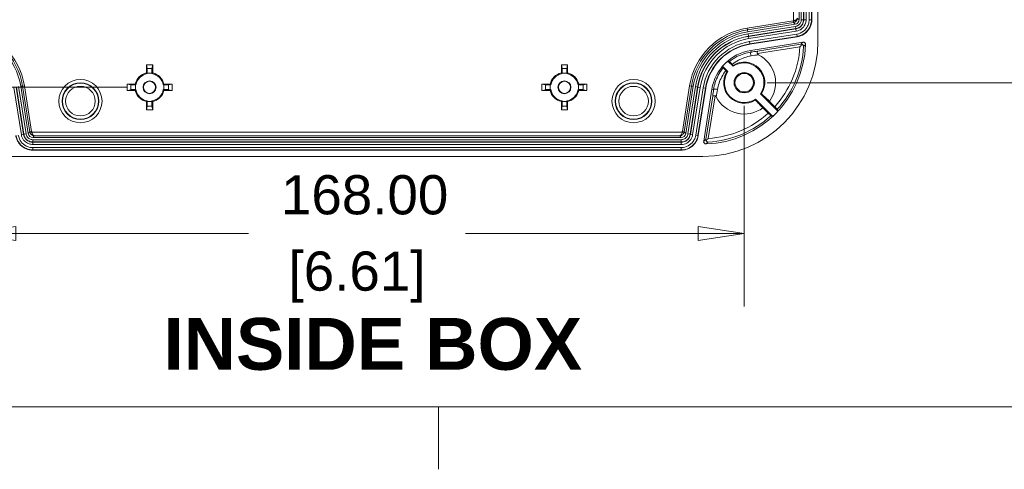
# Model space of a CAD drawing. Header units: millimetres. Extents: x 18 to 1379, y 18 to 1061.
# Tile 22 of 32: x 608 to 821, y 18 to 116. Entities that reach past the tile are written whole.
import ezdxf

# ---------------------------------------------------------------- set-up
doc = ezdxf.new("R2010")
doc.units = ezdxf.units.MM
doc.header["$LTSCALE"] = 5
for name, color, linetype, lineweight in [('Dimension (ANSI)', 7, 'Continuous', 9), ('Sketch Geometry (ANSI)', 7, 'Continuous', 9), ('Symbol (ANSI)', 7, 'Continuous', 9), ('Visible (ANSI)', 7, 'Continuous', 9), ('Visible Narrow (ANSI)', 7, 'Continuous', 9)]:
    doc.layers.add(name, color=color, linetype=linetype, lineweight=lineweight)
doc.styles.add('Label Text (ANSI)', font='arialbd.ttf')
doc.styles.add('Note Text (ANSI)', font='arial.ttf')
doc.dimstyles.new('Default - mm_inch (ANSI)', dxfattribs={"dimscale": 5, "dimtxt": 1.7, "dimasz": 2, "dimexe": 3.175, "dimexo": 1, "dimgap": 0.8, "dimtad": 0, "dimtih": 1, "dimtoh": 1, "dimrnd": 1e-08, "dimzin": 4, "dimdsep": 46, "dimtxsty": 'Note Text (ANSI)', "dimblk": 'Filled-1', "dimcen": 0.09, "dimdle": 10, "dimclrd": 256, "dimclre": 256, "dimclrt": 256, "dimadec": 1, "dimazin": 0, "dimtfac": 1.176471, "dimtofl": 0, "dimtmove": 0, "dimatfit": 3, "dimfxl": 1, "dimtolj": 1, "dimtzin": 0, "dimlwd": -1, "dimlwe": -1, "dimarcsym": 0})

# ---------------------------------------------------------------- blocks, each defined once
blk = doc.blocks.new('Borders Default Border')
at = {"layer": 'Sketch Geometry (ANSI)'}
blk.add_line((139.7, 6.35), (139.7, 3.634), dxfattribs=at)
at = {"layer": 'Sketch Geometry (ANSI)', "flags": 128}
blk.add_lwpolyline([(6.35, 6.35), (6.35, 209.55), (273.05, 209.55), (273.05, 6.35), (6.35, 6.35)], dxfattribs=at)
blk = doc.blocks.new('Filled-1')
at = {"color": 0}
for p, q in [((0, 0), (-1, 0.15)), ((-1, 0.15), (-1, -0.15)), ((-1, 0), (0, 0)), ((-1, -0.15), (0, 0))]:
    blk.add_line(p, q, dxfattribs=at)
at = {"color": 0, "flags": 128}
blk.add_lwpolyline([(-1, -0.15), (0, 0), (-1, 0.15), (-1, -0.15)], dxfattribs=at)
at = {"color": 0}
blk.add_solid([(-1, -0.15), (0, 0), (-1, 0.15), (-1, -0.15)], dxfattribs=at)
blk = doc.blocks.new('*D51')
at = {"layer": 'Defpoints', "color": 0, "transparency": 16777216}
for p in [(610.52, 281.97), (484.87, 90.17), (610.52, 90.17)]:
    blk.add_point(p, dxfattribs=at)
at = {"layer": 'Dimension (ANSI)', "transparency": 16777216}
for p, q in [((605.52, 281.97), (468.99, 281.97)), ((484.87, 271.97), (484.87, 221.5)), ((484.87, 100.17), (484.87, 185.96)), ((605.52, 90.17), (468.99, 90.17))]:
    blk.add_line(p, q, dxfattribs=at)
at = {"layer": 'Dimension (ANSI)', "transparency": 16777216, "xscale": 10, "yscale": 10, "zscale": 10}
for p, rotation in [((484.87, 281.97), 90), ((484.87, 90.17), 270)]:
    blk.add_blockref('Filled-1', p, dxfattribs=dict(at, rotation=rotation))
at = {"layer": 'Dimension (ANSI)', "transparency": 16777216, "char_height": 8.5, "attachment_point": 5, "style": 'Note Text (ANSI)'}
for s, insert in [('\\A1; 191.80', (484.87, 212.07)), ('\\A1;[7.55]', (484.87, 194.3))]:
    blk.add_mtext(s, dxfattribs=dict(at, insert=insert))
blk = doc.blocks.new('*D52')
at = {"layer": 'Defpoints', "color": 0, "transparency": 16777216}
for p in [(635.85, 271.07), (512.84, 101.07), (635.85, 101.07)]:
    blk.add_point(p, dxfattribs=at)
at = {"layer": 'Dimension (ANSI)', "transparency": 16777216}
for p, q in [((630.85, 271.07), (496.97, 271.07)), ((512.84, 261.07), (512.84, 188.88)), ((512.84, 111.07), (512.84, 153.31)), ((630.85, 101.07), (496.97, 101.07))]:
    blk.add_line(p, q, dxfattribs=at)
at = {"layer": 'Dimension (ANSI)', "transparency": 16777216, "xscale": 10, "yscale": 10, "zscale": 10}
for p, rotation in [((512.84, 271.07), 90), ((512.84, 101.07), 270)]:
    blk.add_blockref('Filled-1', p, dxfattribs=dict(at, rotation=rotation))
at = {"layer": 'Dimension (ANSI)', "transparency": 16777216, "char_height": 8.5, "attachment_point": 5, "style": 'Note Text (ANSI)'}
for s, insert in [('\\A1; 170.00', (512.84, 179.43)), ('\\A1;[6.69]', (512.84, 161.65))]:
    blk.add_mtext(s, dxfattribs=dict(at, insert=insert))
blk = doc.blocks.new('*D59')
at = {"layer": 'Defpoints', "color": 0, "transparency": 16777216}
for p in [(596.85, 102.07), (764.85, 102.07), (764.85, 69.35)]:
    blk.add_point(p, dxfattribs=at)
at = {"layer": 'Dimension (ANSI)', "transparency": 16777216}
for p, q in [((596.85, 97.07), (596.85, 53.48)), ((764.85, 97.07), (764.85, 53.48)), ((606.85, 69.35), (657.32, 69.35)), ((754.85, 69.35), (704.37, 69.35))]:
    blk.add_line(p, q, dxfattribs=at)
at = {"layer": 'Dimension (ANSI)', "transparency": 16777216, "xscale": 10, "yscale": 10, "zscale": 10, "rotation": 180}
blk.add_blockref('Filled-1', (596.85, 69.35), dxfattribs=at)
at = {"layer": 'Dimension (ANSI)', "transparency": 16777216, "xscale": 10, "yscale": 10, "zscale": 10}
blk.add_blockref('Filled-1', (764.85, 69.35), dxfattribs=at)
at = {"layer": 'Dimension (ANSI)', "transparency": 16777216, "char_height": 8.5, "attachment_point": 5, "style": 'Note Text (ANSI)'}
for s, insert in [('\\A1; 168.00', (680.85, 77.69)), ('\\A1;[6.61]', (680.85, 59.9))]:
    blk.add_mtext(s, dxfattribs=dict(at, insert=insert))
blk = doc.blocks.new('*D60')
at = {"layer": 'Defpoints', "color": 0, "transparency": 16777216}
for p in [(764.85, 270.07), (764.85, 102.07), (836.46, 102.07)]:
    blk.add_point(p, dxfattribs=at)
at = {"layer": 'Dimension (ANSI)', "transparency": 16777216}
for p, q in [((769.85, 270.07), (852.34, 270.07)), ((836.46, 260.07), (836.46, 213.61)), ((836.46, 112.07), (836.46, 178.04)), ((769.85, 102.07), (852.34, 102.07))]:
    blk.add_line(p, q, dxfattribs=at)
at = {"layer": 'Dimension (ANSI)', "transparency": 16777216, "xscale": 10, "yscale": 10, "zscale": 10}
for p, rotation in [((836.46, 270.07), 90), ((836.46, 102.07), 270)]:
    blk.add_blockref('Filled-1', p, dxfattribs=dict(at, rotation=rotation))
at = {"layer": 'Dimension (ANSI)', "transparency": 16777216, "char_height": 8.5, "attachment_point": 5, "style": 'Note Text (ANSI)'}
for s, insert in [('\\A1; 168.00', (836.46, 204.16)), ('\\A1;[6.61]', (836.46, 186.38))]:
    blk.add_mtext(s, dxfattribs=dict(at, insert=insert))

msp = doc.modelspace()

# ---------------------------------------------------------------- linework, layer by layer
at = {"layer": 'Visible (ANSI)'}
for p, q in [((780.846, 261.07), (780.846, 111.07)), ((776.743, 115.741), (776.743, 256.398)), ((779.493, 256.398), (779.493, 115.741)), ((765.633, 113.128), (775.9, 114.754)), ((776.331, 112.038), (766.063, 110.412)), ((777.555, 110.865), (766.274, 109.079)), ((635.171, 104.172), (635.171, 105.945)), ((635.171, 105.945), (636.52, 105.945)), ((635.33, 105.15), (635.171, 105.945)), ((636.52, 105.945), (636.362, 105.15)), ((636.52, 105.945), (636.52, 104.172)), ((725.171, 104.172), (725.171, 105.945)), ((725.171, 105.945), (726.52, 105.945)), ((725.33, 105.15), (725.171, 105.945)), ((726.52, 105.945), (726.362, 105.15)), ((726.52, 105.945), (726.52, 104.172)), ((760.147, 105.644), (761.296, 104.495)), ((762.421, 105.62), (761.272, 106.769)), ((635.346, 104.028), (635.346, 104.153)), ((636.346, 104.153), (636.346, 104.028)), ((725.346, 104.028), (725.346, 104.153)), ((726.346, 104.153), (726.346, 104.028)), ((609.53, 91.015), (607.904, 101.283)), ((630.971, 100.395), (630.971, 101.744)), ((630.971, 101.744), (632.744, 101.744)), ((630.971, 101.744), (631.766, 101.586)), ((631.766, 100.554), (630.971, 100.395)), ((632.744, 100.395), (630.971, 100.395)), ((632.762, 101.57), (632.888, 101.57)), ((632.888, 100.57), (632.762, 100.57)), ((638.804, 101.57), (638.93, 101.57)), ((638.93, 100.57), (638.804, 100.57)), ((638.948, 101.744), (640.721, 101.744)), ((640.721, 100.395), (638.948, 100.395)), ((639.926, 101.586), (640.721, 101.744)), ((640.721, 100.395), (639.926, 100.554)), ((640.721, 101.744), (640.721, 100.395)), ((720.971, 100.395), (720.971, 101.744)), ((720.971, 101.744), (722.744, 101.744)), ((720.971, 101.744), (721.766, 101.586)), ((721.766, 100.554), (720.971, 100.395)), ((722.744, 100.395), (720.971, 100.395)), ((722.762, 101.57), (722.888, 101.57)), ((722.888, 100.57), (722.762, 100.57)), ((728.804, 101.57), (728.93, 101.57)), ((728.93, 100.57), (728.804, 100.57)), ((728.948, 101.744), (730.721, 101.744)), ((730.721, 100.395), (728.948, 100.395)), ((729.926, 101.586), (730.721, 101.744)), ((730.721, 100.395), (729.926, 100.554)), ((730.721, 101.744), (730.721, 100.395)), ((752.161, 91.015), (753.787, 101.283)), ((756.504, 100.853), (754.877, 90.585)), ((757.837, 100.641), (756.05, 89.361)), ((767.271, 98.52), (771.038, 94.752)), ((772.163, 95.878), (768.396, 99.645)), ((635.171, 96.195), (635.171, 97.968)), ((635.171, 96.195), (635.33, 96.99)), ((636.52, 96.195), (635.171, 96.195)), ((635.346, 97.986), (635.346, 98.112)), ((636.346, 98.112), (636.346, 97.986)), ((636.362, 96.99), (636.52, 96.195)), ((636.52, 97.968), (636.52, 96.195)), ((725.171, 96.195), (725.171, 97.968)), ((725.171, 96.195), (725.33, 96.99)), ((726.52, 96.195), (725.171, 96.195)), ((725.346, 97.986), (725.346, 98.112)), ((726.346, 98.112), (726.346, 97.986)), ((726.362, 96.99), (726.52, 96.195)), ((726.52, 97.968), (726.52, 96.195)), ((770.052, 95.45), (768.897, 96.604)), ((770.312, 98.018), (771.466, 96.864)), ((610.518, 90.172), (751.174, 90.172)), ((755.846, 86.07), (605.846, 86.07)), ((751.174, 87.422), (610.518, 87.422))]:
    msp.add_line(p, q, dxfattribs=at)
for centre, radius in [((764.846, 102.07), 2.201), ((764.846, 102.07), 2.009), ((635.846, 101.07), 1.4), ((635.846, 101.07), 1.313), ((725.846, 101.07), 1.4), ((725.846, 101.07), 1.313)]:
    msp.add_circle(centre, radius, dxfattribs=at)
for centre, radius, start, end in [((593.83, 99.054), 14.25, 9, 81), ((767.862, 99.054), 14.25, 99, 171), ((755.846, 111.07), 25, 270, 0), ((767.862, 99.054), 11.5, 99, 171), ((755.846, 111.07), 22.298, 271.83486, 358.16514), ((767.862, 99.054), 10.15, 99, 171), ((764.846, 102.07), 6.803, 323.45215, 63.15744), ((767.862, 99.054), 10.147, 130.50176, 139.49824), ((764.846, 102.07), 4.299, 325.66671, 124.33329), ((764.846, 102.07), 4.463, 327.41867, 122.58133), ((635.846, 101.07), 3.175, 102.26813, 167.73187), ((635.846, 101.07), 3, 99.59407, 170.40593), ((635.846, 101.07), 3, 9.59407, 80.40593), ((635.846, 101.07), 3.175, 12.26813, 77.73187), ((725.846, 101.07), 3.175, 102.26813, 167.73187), ((725.846, 101.07), 3, 99.59407, 170.40593), ((725.846, 101.07), 3, 9.59407, 80.40593), ((725.846, 101.07), 3.175, 12.26813, 77.73187), ((764.846, 102.07), 4.463, 147.41867, 302.58133), ((764.846, 102.07), 4.299, 145.66671, 304.33329), ((635.846, 101.07), 3.175, 192.26813, 257.73187), ((635.846, 101.07), 3, 189.59407, 260.40593), ((635.846, 101.07), 3, 279.59407, 350.40593), ((635.846, 101.07), 3.175, 282.26813, 347.73187), ((725.846, 101.07), 3.175, 192.26813, 257.73187), ((725.846, 101.07), 3, 189.59407, 260.40593), ((725.846, 101.07), 3, 279.59407, 350.40593), ((725.846, 101.07), 3.175, 282.26813, 347.73187), ((764.846, 102.07), 6.803, 206.84256, 306.54785), ((755.846, 111.07), 22.295, 312.95449, 317.04551)]:
    msp.add_arc(centre, radius, start, end, dxfattribs=at)
for centre, major_axis, ratio, start_param, end_param in [((775.743, 115.743), (0.761, -0.65), 0.9989472, 5.5768471, 6.9895235), ((635.328, 104.153), (0, 1), 0.0174551, 4.712389, 6.1959188), ((636.363, 104.153), (0, -1), 0.0174551, 3.2288591, 4.712389), ((725.328, 104.153), (0, 1), 0.0174551, 4.712389, 6.1959188), ((726.363, 104.153), (0, -1), 0.0174551, 3.2288591, 4.712389), ((632.762, 101.587), (1, 0), 0.0174551, 3.2288591, 4.712389), ((632.762, 100.552), (-1, 0), 0.0174551, 4.712389, 6.1959188), ((638.93, 101.587), (1, 0), 0.0174551, 4.712389, 6.1959188), ((638.93, 100.552), (-1, 0), 0.0174551, 3.2288591, 4.712389), ((722.762, 101.587), (1, 0), 0.0174551, 3.2288591, 4.712389), ((722.762, 100.552), (-1, 0), 0.0174551, 4.712389, 6.1959188), ((728.93, 101.587), (1, 0), 0.0174551, 4.712389, 6.1959188), ((728.93, 100.552), (-1, 0), 0.0174551, 3.2288591, 4.712389), ((635.328, 97.986), (0, 1), 0.0174551, 3.2288591, 4.712389), ((636.363, 97.986), (0, -1), 0.0174551, 4.712389, 6.1959188), ((725.328, 97.986), (0, 1), 0.0174551, 3.2288591, 4.712389), ((726.363, 97.986), (0, -1), 0.0174551, 4.712389, 6.1959188), ((610.519, 91.173), (-0.65, -0.761), 0.9989472, 5.5768471, 6.9895235), ((751.173, 91.173), (0.65, -0.761), 0.9989472, 5.5768471, 6.9895235)]:
    msp.add_ellipse(centre, major_axis=major_axis, ratio=ratio, start_param=start_param, end_param=end_param, dxfattribs=at)
for points, knots in [([(779.493, 115.741), (779.493, 115.253), (779.398, 114.769), (779.027, 113.866), (778.755, 113.455), (778.133, 112.824), (777.81, 112.588), (777.103, 112.225), (776.723, 112.1), (776.331, 112.038)], [0, 0, 0, 0, 0.14653611, 0.14653611, 0.2930132, 0.2930132, 0.41226518, 0.41226518, 0.53148411, 0.53148411, 0.53148411, 0.53148411]), ([(776.925, 109.86), (776.926, 109.861), (776.927, 109.862), (777.004, 109.932), (777.079, 110.001), (777.223, 110.132), (777.294, 110.196), (777.392, 110.281), (777.422, 110.307), (777.45, 110.33)], [-0.000520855, -0.000520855, -0.000520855, -0.000520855, 0, 0, 0.030427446, 0.030427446, 0.059797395, 0.059797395, 0.073418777, 0.073418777, 0.073418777, 0.073418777]), ([(777.139, 110.399), (777.14, 110.4), (777.141, 110.4), (777.201, 110.407), (777.263, 110.402), (777.366, 110.373), (777.409, 110.355), (777.45, 110.33)], [-0.104452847, -0.104452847, -0.104452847, -0.104452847, -0.10401989, -0.10401989, -0.078569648, -0.078569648, -0.060411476, -0.060411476, -0.060411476, -0.060411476]), ([(777.45, 110.33), (777.455, 110.327), (777.46, 110.324), (777.529, 110.287), (777.584, 110.239), (777.661, 110.14), (777.685, 110.093), (777.719, 109.995), (777.727, 109.944), (777.727, 109.893), (777.727, 109.892), (777.727, 109.891)], [-0.082736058, -0.082736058, -0.082736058, -0.082736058, -0.080298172, -0.080298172, -0.049108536, -0.049108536, -0.02504448, -0.02504448, 0, 0, 0.000499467, 0.000499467, 0.000499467, 0.000499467]), ([(778.133, 110.356), (778.135, 110.421), (778.124, 110.486), (778.079, 110.608), (778.044, 110.664), (777.956, 110.759), (777.903, 110.798), (777.799, 110.846), (777.751, 110.86), (777.654, 110.874), (777.604, 110.873), (777.555, 110.865)], [0, 0, 0, 0, 0.019549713, 0.019549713, 0.039069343, 0.039069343, 0.058574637, 0.058574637, 0.073380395, 0.073380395, 0.088191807, 0.088191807, 0.088191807, 0.088191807]), ([(767.739, 108.91), (767.738, 108.91), (767.738, 108.91), (767.725, 108.906), (767.714, 108.894), (767.695, 108.855), (767.687, 108.828), (767.675, 108.753), (767.672, 108.703), (767.672, 108.591), (767.676, 108.531), (767.685, 108.445), (767.688, 108.421), (767.692, 108.397)], [-0.00033089, -0.00033089, -0.00033089, -0.00033089, 0, 0, 0.016086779, 0.016086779, 0.032070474, 0.032070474, 0.05164819, 0.05164819, 0.070715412, 0.070715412, 0.077947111, 0.077947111, 0.077947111, 0.077947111]), ([(767.692, 108.397), (767.696, 108.371), (767.704, 108.345), (767.733, 108.288), (767.757, 108.258), (767.823, 108.195), (767.87, 108.165), (767.918, 108.14)], [0.144668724, 0.144668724, 0.144668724, 0.144668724, 0.157015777, 0.157015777, 0.174193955, 0.174193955, 0.198716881, 0.198716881, 0.198716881, 0.198716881]), ([(760.873, 104.678), (760.841, 104.709), (760.803, 104.746), (760.722, 104.826), (760.678, 104.869), (760.588, 104.96), (760.541, 105.007), (760.454, 105.095), (760.415, 105.135), (760.348, 105.205), (760.321, 105.233), (760.284, 105.273), (760.274, 105.284), (760.273, 105.287)], [-0.11648327, -0.11648327, -0.11648327, -0.11648327, -0.09790211, -0.09790211, -0.07927488, -0.07927488, -0.05942593, -0.05942593, -0.03949544, -0.03949544, -0.01965243, -0.01965243, 0, 0, 0, 0]), ([(761.629, 106.643), (761.631, 106.642), (761.641, 106.633), (761.677, 106.6), (761.704, 106.574), (761.772, 106.509), (761.812, 106.47), (761.899, 106.385), (761.945, 106.339), (762.037, 106.246), (762.083, 106.201), (762.167, 106.115), (762.205, 106.076), (762.237, 106.043)], [-0.11645867, -0.11645867, -0.11645867, -0.11645867, -0.09830612, -0.09830612, -0.07838942, -0.07838942, -0.05849166, -0.05849166, -0.03877869, -0.03877869, -0.01931294, -0.01931294, 0, 0, 0, 0]), ([(758.005, 99.177), (758.005, 99.177), (758.005, 99.178), (758.01, 99.19), (758.022, 99.202), (758.061, 99.221), (758.088, 99.228), (758.163, 99.241), (758.213, 99.244), (758.325, 99.244), (758.385, 99.24), (758.471, 99.23), (758.495, 99.227), (758.519, 99.224)], [-0.109362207, -0.109362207, -0.109362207, -0.109362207, -0.109031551, -0.109031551, -0.092956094, -0.092956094, -0.076983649, -0.076983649, -0.057419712, -0.057419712, -0.038365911, -0.038365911, -0.031139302, -0.031139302, -0.031139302, -0.031139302]), ([(758.775, 98.998), (758.744, 99.06), (758.707, 99.111), (758.637, 99.175), (758.605, 99.197), (758.552, 99.217), (758.535, 99.221), (758.519, 99.224)], [0, 0, 0, 0, 0.020806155, 0.020806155, 0.035293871, 0.035293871, 0.041698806, 0.041698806, 0.041698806, 0.041698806]), ([(771.466, 96.864), (771.536, 96.794), (771.618, 96.712), (771.746, 96.581), (771.815, 96.511), (771.912, 96.41), (771.958, 96.362), (772.007, 96.309), (772.022, 96.292), (772.023, 96.288)], [0.35562341, 0.35562341, 0.35562341, 0.35562341, 0.38528605, 0.38528605, 0.41494515, 0.41494515, 0.44458689, 0.44458689, 0.47145311, 0.47145311, 0.47145311, 0.47145311]), ([(770.628, 94.893), (770.624, 94.894), (770.607, 94.909), (770.553, 94.958), (770.506, 95.003), (770.405, 95.101), (770.334, 95.17), (770.204, 95.298), (770.122, 95.38), (770.052, 95.45)], [0.00275021, 0.00275021, 0.00275021, 0.00275021, 0.02961644, 0.02961644, 0.05925818, 0.05925818, 0.08891727, 0.08891727, 0.11857992, 0.11857992, 0.11857992, 0.11857992]), ([(610.518, 87.422), (610.029, 87.422), (609.545, 87.518), (608.642, 87.889), (608.231, 88.161), (607.6, 88.783), (607.364, 89.105), (607.001, 89.813), (606.876, 90.193), (606.814, 90.585)], [0, 0, 0, 0, 0.14653611, 0.14653611, 0.2930132, 0.2930132, 0.41226518, 0.41226518, 0.53148411, 0.53148411, 0.53148411, 0.53148411]), ([(754.877, 90.585), (754.801, 90.103), (754.631, 89.64), (754.123, 88.805), (753.791, 88.442), (753.077, 87.917), (752.722, 87.733), (751.966, 87.485), (751.572, 87.422), (751.174, 87.422)], [0, 0, 0, 0, 0.14653611, 0.14653611, 0.2930132, 0.2930132, 0.41226518, 0.41226518, 0.53148411, 0.53148411, 0.53148411, 0.53148411]), ([(756.516, 89.776), (756.516, 89.775), (756.516, 89.774), (756.507, 89.694), (756.518, 89.611), (756.561, 89.51), (756.573, 89.487), (756.586, 89.466)], [-0.000437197, -0.000437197, -0.000437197, -0.000437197, 0, 0, 0.034409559, 0.034409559, 0.044032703, 0.044032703, 0.044032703, 0.044032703]), ([(756.586, 89.466), (756.608, 89.492), (756.631, 89.52), (756.716, 89.617), (756.78, 89.689), (756.913, 89.835), (756.983, 89.911), (757.054, 89.988), (757.055, 89.99), (757.056, 89.991)], [0.016006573, 0.016006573, 0.016006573, 0.016006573, 0.026858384, 0.026858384, 0.052081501, 0.052081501, 0.078237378, 0.078237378, 0.078679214, 0.078679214, 0.078679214, 0.078679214]), ([(756.05, 89.361), (756.04, 89.296), (756.043, 89.23), (756.073, 89.104), (756.1, 89.044), (756.176, 88.938), (756.223, 88.893), (756.32, 88.833), (756.366, 88.813), (756.461, 88.787), (756.51, 88.781), (756.56, 88.783)], [0, 0, 0, 0, 0.019549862, 0.019549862, 0.03906968, 0.03906968, 0.058575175, 0.058575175, 0.073380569, 0.073380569, 0.088191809, 0.088191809, 0.088191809, 0.088191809]), ([(757.025, 89.188), (757.024, 89.188), (757.023, 89.188), (756.96, 89.188), (756.898, 89.201), (756.782, 89.25), (756.728, 89.286), (756.644, 89.371), (756.612, 89.415), (756.586, 89.466)], [-0.117769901, -0.117769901, -0.117769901, -0.117769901, -0.117276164, -0.117276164, -0.087184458, -0.087184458, -0.058787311, -0.058787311, -0.037591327, -0.037591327, -0.037591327, -0.037591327])]:
    msp.add_open_spline(points, degree=3, knots=knots, dxfattribs=at)
for points, weights in [([(760.273, 105.287), (760.21, 105.463), (760.147, 105.644)], [1.00002726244, 1.00011441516, 1]), ([(761.085, 104.473), (760.982, 104.573), (760.873, 104.678)], [1, 1.0034458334, 1.0058641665]), ([(761.272, 106.769), (761.453, 106.705), (761.629, 106.643)], [1, 1.0001144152, 1.00002726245]), ([(762.237, 106.043), (762.343, 105.934), (762.442, 105.831)], [1.0058641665, 1.0034458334, 1]), ([(768.897, 96.604), (767.902, 97.634), (767.249, 98.309)], [1.00007608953, 1.02307384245, 1]), ([(768.607, 99.666), (769.282, 99.014), (770.312, 98.018)], [1, 1.02307384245, 1.00007608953]), ([(772.023, 96.288), (772.093, 96.084), (772.163, 95.878)], [1.00000000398, 1.00002799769, 1]), ([(771.038, 94.752), (770.831, 94.823), (770.628, 94.893)], [1, 1.00002799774, 1.00000000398])]:
    msp.add_rational_spline(points, weights, degree=2, dxfattribs=at)
for points in [[(762.442, 105.831), (762.431, 105.724), (762.421, 105.62)], [(635.346, 104.028), (635.261, 104.1), (635.171, 104.172)], [(636.52, 104.172), (636.431, 104.1), (636.346, 104.028)], [(725.346, 104.028), (725.261, 104.1), (725.171, 104.172)], [(726.52, 104.172), (726.431, 104.1), (726.346, 104.028)], [(761.296, 104.495), (761.191, 104.485), (761.085, 104.473)], [(632.744, 101.744), (632.816, 101.655), (632.888, 101.57)], [(632.888, 100.57), (632.816, 100.485), (632.744, 100.395)], [(638.804, 101.57), (638.876, 101.655), (638.948, 101.744)], [(638.948, 100.395), (638.876, 100.485), (638.804, 100.57)], [(722.744, 101.744), (722.816, 101.655), (722.888, 101.57)], [(722.888, 100.57), (722.816, 100.485), (722.744, 100.395)], [(728.804, 101.57), (728.876, 101.655), (728.948, 101.744)], [(728.948, 100.395), (728.876, 100.485), (728.804, 100.57)], [(767.249, 98.309), (767.261, 98.415), (767.271, 98.52)], [(768.396, 99.645), (768.501, 99.655), (768.607, 99.666)], [(635.171, 97.968), (635.261, 98.04), (635.346, 98.112)], [(636.346, 98.112), (636.431, 98.04), (636.52, 97.968)], [(725.171, 97.968), (725.261, 98.04), (725.346, 98.112)], [(726.346, 98.112), (726.431, 98.04), (726.52, 97.968)]]:
    msp.add_open_spline(points, degree=2, dxfattribs=at)
at = {"layer": 'Visible Narrow (ANSI)'}
for p, q in [((775.559, 256.618), (775.559, 115.522)), ((777.211, 256.398), (777.211, 115.741)), ((777.71, 115.741), (777.71, 256.398)), ((777.76, 256.398), (777.76, 115.741)), ((778.26, 115.741), (778.26, 256.398)), ((778.927, 256.398), (778.927, 115.741)), ((779.426, 115.741), (779.426, 256.398)), ((775.439, 115.49), (765.508, 113.917)), ((775.439, 115.49), (775.502, 115.095)), ((775.559, 115.522), (775.701, 115.148)), ((776.743, 115.741), (776.358, 116.07)), ((777.211, 115.741), (777.71, 115.741)), ((777.76, 115.741), (777.71, 115.741)), ((777.76, 115.741), (778.26, 115.741)), ((778.927, 115.741), (779.426, 115.741)), ((779.493, 115.741), (779.426, 115.741)), ((765.508, 113.917), (765.571, 113.522)), ((765.571, 113.522), (775.502, 115.095)), ((765.633, 113.128), (765.571, 113.522)), ((775.973, 114.293), (765.706, 112.667)), ((765.784, 112.173), (776.052, 113.799)), ((776.059, 113.75), (765.792, 112.124)), ((765.87, 111.63), (776.138, 113.256)), ((775.502, 115.095), (775.9, 114.754)), ((775.973, 114.293), (776.052, 113.799)), ((776.059, 113.75), (776.052, 113.799)), ((776.059, 113.75), (776.138, 113.256)), ((765.706, 112.667), (765.784, 112.173)), ((765.792, 112.124), (765.784, 112.173)), ((765.792, 112.124), (765.87, 111.63)), ((776.242, 112.598), (765.974, 110.972)), ((766.053, 110.478), (776.32, 112.104)), ((776.242, 112.598), (776.32, 112.104)), ((776.331, 112.038), (776.32, 112.104)), ((765.974, 110.972), (766.053, 110.478)), ((766.063, 110.412), (766.053, 110.478)), ((766.274, 109.079), (766.332, 108.711)), ((767.692, 108.397), (776.925, 109.86)), ((777.139, 110.399), (767.739, 108.91)), ((635.33, 105.15), (636.362, 105.15)), ((725.33, 105.15), (726.362, 105.15)), ((635.346, 104.153), (636.346, 104.153)), ((725.346, 104.153), (726.346, 104.153)), ((606.406, 101.046), (608.032, 90.778)), ((608.526, 90.856), (606.9, 101.124)), ((606.949, 101.132), (608.575, 90.864)), ((609.069, 90.942), (607.443, 101.21)), ((607.904, 101.283), (608.298, 101.345)), ((608.693, 101.408), (608.298, 101.345)), ((608.298, 101.345), (609.871, 91.414)), ((610.266, 91.476), (608.693, 101.408)), ((631.766, 100.554), (631.766, 101.586)), ((632.762, 100.57), (632.762, 101.57)), ((638.93, 101.57), (638.93, 100.57)), ((639.926, 101.586), (639.926, 100.554)), ((721.766, 100.554), (721.766, 101.586)), ((722.762, 100.57), (722.762, 101.57)), ((728.93, 101.57), (728.93, 100.57)), ((729.926, 101.586), (729.926, 100.554)), ((752.999, 101.408), (751.426, 91.476)), ((751.821, 91.414), (753.394, 101.345)), ((754.249, 101.21), (752.623, 90.942)), ((752.999, 101.408), (753.394, 101.345)), ((753.116, 90.864), (754.742, 101.132)), ((754.792, 101.124), (753.166, 90.856)), ((753.787, 101.283), (753.394, 101.345)), ((753.659, 90.778), (755.285, 101.046)), ((754.249, 101.21), (754.742, 101.132)), ((755.944, 100.941), (754.318, 90.674)), ((754.792, 101.124), (754.742, 101.132)), ((754.792, 101.124), (755.285, 101.046)), ((754.811, 90.596), (756.437, 100.863)), ((755.944, 100.941), (756.437, 100.863)), ((756.504, 100.853), (756.437, 100.863)), ((757.837, 100.641), (758.205, 100.583)), ((758.005, 99.177), (756.516, 89.776)), ((757.056, 89.991), (758.519, 99.224)), ((636.362, 96.99), (635.33, 96.99)), ((636.346, 97.986), (635.346, 97.986)), ((726.362, 96.99), (725.33, 96.99)), ((726.346, 97.986), (725.346, 97.986)), ((608.526, 90.856), (608.032, 90.778)), ((608.526, 90.856), (608.575, 90.864)), ((609.069, 90.942), (608.575, 90.864)), ((609.53, 91.015), (609.871, 91.414)), ((610.266, 91.476), (609.871, 91.414)), ((610.298, 91.357), (609.924, 91.215)), ((751.394, 91.357), (610.298, 91.357)), ((610.846, 90.557), (610.518, 90.172)), ((610.846, 90.557), (750.845, 90.557)), ((750.845, 90.557), (751.174, 90.172)), ((751.394, 91.357), (751.768, 91.215)), ((751.426, 91.476), (751.821, 91.414)), ((752.161, 91.015), (751.821, 91.414)), ((752.623, 90.942), (753.116, 90.864)), ((753.166, 90.856), (753.116, 90.864)), ((753.166, 90.856), (753.659, 90.778)), ((754.318, 90.674), (754.811, 90.596)), ((754.877, 90.585), (754.811, 90.596)), ((751.174, 89.705), (610.518, 89.705)), ((610.518, 89.705), (610.518, 89.205)), ((610.518, 89.205), (751.174, 89.205)), ((610.518, 89.155), (610.518, 89.205)), ((751.174, 89.155), (610.518, 89.155)), ((610.518, 89.155), (610.518, 88.656)), ((610.518, 88.656), (751.174, 88.656)), ((610.518, 87.989), (610.518, 87.489)), ((751.174, 87.989), (610.518, 87.989)), ((751.174, 89.705), (751.174, 89.205)), ((751.174, 89.155), (751.174, 89.205)), ((751.174, 89.155), (751.174, 88.656)), ((751.174, 87.989), (751.174, 87.489)), ((610.518, 87.489), (751.174, 87.489)), ((610.518, 87.422), (610.518, 87.489)), ((751.174, 87.422), (751.174, 87.489))]:
    msp.add_line(p, q, dxfattribs=at)
for centre, radius in [((620.846, 98.07), 4.688), ((740.846, 98.07), 4.688), ((764.846, 102.07), 2.009), ((620.846, 98.07), 3.988), ((620.846, 98.07), 3.907), ((620.846, 98.07), 3.207), ((740.846, 98.07), 3.988), ((740.846, 98.07), 3.907), ((740.846, 98.07), 3.207)]:
    msp.add_circle(centre, radius, dxfattribs=at)
for centre, radius, start, end in [((593.83, 99.054), 14.649, 9, 81), ((593.83, 99.054), 15.048, 9, 81), ((767.862, 99.054), 15.048, 99, 171), ((767.862, 99.054), 14.649, 99, 171), ((767.862, 99.054), 13.783, 99, 171), ((767.862, 99.054), 13.283, 99, 171), ((767.862, 99.054), 13.233, 99, 171), ((767.862, 99.054), 12.733, 99, 171), ((767.862, 99.054), 12.067, 99, 171), ((767.862, 99.054), 11.567, 99, 171), ((755.846, 111.07), 21.114, 317.71469, 356.71379), ((755.846, 111.07), 21.913, 317.5803, 356.91611), ((755.846, 111.07), 21.913, 273.08389, 312.4197), ((755.846, 111.07), 21.114, 273.28621, 312.28531)]:
    msp.add_arc(centre, radius, start, end, dxfattribs=at)
for centre, major_axis, ratio, start_param, end_param in [((775.345, 116.083), (0.457, -0.39), 0.9989472, 5.5768471, 5.7833529), ((775.345, 116.083), (0.761, -0.65), 0.9997888, 5.5768471, 5.7833529), ((766.411, 108.217), (-0.072, 0.495), 0.3523543, 0.0372997, 2.2749986), ((758.698, 100.505), (-0.495, 0.072), 0.3523543, 4.0081867, 6.2458856), ((610.859, 91.571), (-0.65, -0.761), 0.9997888, 5.5768471, 5.7833529), ((610.859, 91.571), (-0.39, -0.457), 0.9989472, 5.5768471, 5.7833529), ((750.833, 91.571), (0.39, -0.457), 0.9989472, 0.4998324, 0.7063382), ((750.833, 91.571), (0.65, -0.761), 0.9997888, 0.4998324, 0.7063382)]:
    msp.add_ellipse(centre, major_axis=major_axis, ratio=ratio, start_param=start_param, end_param=end_param, dxfattribs=at)
for points, knots in [([(776.358, 116.07), (776.356, 116.033), (776.347, 115.996), (776.311, 115.917), (776.282, 115.875), (776.219, 115.809), (776.19, 115.784), (776.141, 115.747), (776.124, 115.735), (776.076, 115.704), (776.044, 115.686), (775.952, 115.639), (775.888, 115.612), (775.739, 115.562), (775.65, 115.539), (775.559, 115.522)], [-0.000440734, -0.000440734, -0.000440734, -0.000440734, 0.014070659, 0.014070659, 0.030655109, 0.030655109, 0.04102039, 0.04102039, 0.046203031, 0.046203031, 0.054495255, 0.054495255, 0.067762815, 0.067762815, 0.082481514, 0.082481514, 0.082481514, 0.082481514]), ([(775.701, 115.148), (775.777, 115.177), (775.851, 115.216), (775.974, 115.3), (776.027, 115.345), (776.103, 115.423), (776.13, 115.455), (776.169, 115.506), (776.183, 115.527), (776.223, 115.588), (776.247, 115.631), (776.298, 115.742), (776.322, 115.812), (776.35, 115.945), (776.357, 116.008), (776.358, 116.07)], [-0.082481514, -0.082481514, -0.082481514, -0.082481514, -0.067762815, -0.067762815, -0.054495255, -0.054495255, -0.046203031, -0.046203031, -0.04102039, -0.04102039, -0.030655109, -0.030655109, -0.014070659, -0.014070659, 0.000440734, 0.000440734, 0.000440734, 0.000440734]), ([(777.211, 115.741), (777.211, 115.496), (777.148, 115.251), (776.934, 114.862), (776.803, 114.708), (776.527, 114.492), (776.393, 114.417), (776.16, 114.332), (776.067, 114.308), (775.973, 114.293)], [-0.20732519, -0.20732519, -0.20732519, -0.20732519, -0.13372253, -0.13372253, -0.07429029, -0.07429029, -0.02857319, -0.02857319, 0, 0, 0, 0]), ([(776.052, 113.799), (776.178, 113.819), (776.302, 113.852), (776.614, 113.966), (776.794, 114.067), (777.164, 114.356), (777.34, 114.563), (777.626, 115.084), (777.71, 115.413), (777.71, 115.741)], [0, 0, 0, 0, 0.02857319, 0.02857319, 0.07429029, 0.07429029, 0.13372253, 0.13372253, 0.20732519, 0.20732519, 0.20732519, 0.20732519]), ([(777.76, 115.741), (777.76, 115.623), (777.75, 115.504), (777.695, 115.199), (777.635, 115.017), (777.416, 114.574), (777.218, 114.333), (776.711, 113.94), (776.391, 113.802), (776.059, 113.75)], [0, 0, 0, 0, 0.04422449, 0.04422449, 0.11498368, 0.11498368, 0.22819839, 0.22819839, 0.35379595, 0.35379595, 0.35379595, 0.35379595]), ([(776.138, 113.256), (776.551, 113.322), (776.95, 113.494), (777.584, 113.984), (777.831, 114.285), (778.104, 114.838), (778.179, 115.064), (778.247, 115.445), (778.26, 115.594), (778.26, 115.741)], [-0.35379595, -0.35379595, -0.35379595, -0.35379595, -0.22819839, -0.22819839, -0.11498368, -0.11498368, -0.04422449, -0.04422449, 0, 0, 0, 0]), ([(778.927, 115.741), (778.927, 115.555), (778.91, 115.367), (778.824, 114.885), (778.729, 114.598), (778.383, 113.899), (778.071, 113.518), (777.27, 112.898), (776.765, 112.681), (776.242, 112.598)], [-0.4475422, -0.4475422, -0.4475422, -0.4475422, -0.39159942, -0.39159942, -0.30209098, -0.30209098, -0.15887748, -0.15887748, 0, 0, 0, 0]), ([(776.32, 112.104), (776.925, 112.2), (777.509, 112.452), (778.437, 113.169), (778.798, 113.61), (779.198, 114.419), (779.308, 114.751), (779.407, 115.308), (779.426, 115.526), (779.426, 115.741)], [0, 0, 0, 0, 0.15887748, 0.15887748, 0.30209098, 0.30209098, 0.39159942, 0.39159942, 0.4475422, 0.4475422, 0.4475422, 0.4475422]), ([(777.555, 110.865), (777.522, 110.828), (777.489, 110.791), (777.417, 110.71), (777.378, 110.666), (777.339, 110.622), (777.3, 110.578), (777.261, 110.534), (777.194, 110.46), (777.167, 110.43), (777.139, 110.399)], [0.050075, 0.050075, 0.050075, 0.050075, 0.3218126, 0.3218126, 0.6436253, 0.6436253, 0.6436253, 0.9627867, 0.9627867, 1.1835415, 1.1835415, 1.1835415, 1.1835415]), ([(777.727, 109.891), (777.751, 109.918), (777.775, 109.945), (777.838, 110.017), (777.877, 110.061), (777.916, 110.106), (777.956, 110.151), (777.995, 110.197), (778.067, 110.28), (778.1, 110.318), (778.133, 110.356)], [-1.1545438, -1.1545438, -1.1545438, -1.1545438, -0.9627867, -0.9627867, -0.6436253, -0.6436253, -0.6436253, -0.3218126, -0.3218126, -0.050075, -0.050075, -0.050075, -0.050075]), ([(766.332, 108.711), (765.285, 108.558), (764.243, 108.23), (762.69, 107.421), (762.14, 107.06), (761.629, 106.643)], [0, 0, 0, 0, 0.32204957, 0.32204957, 0.51041551, 0.51041551, 0.51041551, 0.51041551]), ([(762.237, 106.043), (762.661, 106.384), (763.113, 106.684), (764.451, 107.406), (765.38, 107.721), (766.324, 107.878)], [-0.49769593, -0.49769593, -0.49769593, -0.49769593, -0.32204957, -0.32204957, 0, 0, 0, 0]), ([(760.273, 105.287), (760.229, 105.232), (760.185, 105.177), (759.428, 104.208), (758.896, 103.18), (758.398, 101.615), (758.28, 101.1), (758.205, 100.583)], [0.6928948, 0.6928948, 0.6928948, 0.6928948, 0.71303154, 0.71303154, 1.04445606, 1.04445606, 1.20331103, 1.20331103, 1.20331103, 1.20331103]), ([(759.038, 100.591), (759.115, 101.057), (759.231, 101.519), (759.704, 102.916), (760.193, 103.821), (760.844, 104.643), (760.858, 104.661), (760.873, 104.678)], [-1.20331103, -1.20331103, -1.20331103, -1.20331103, -1.04445606, -1.04445606, -0.71303154, -0.71303154, -0.70561437, -0.70561437, -0.70561437, -0.70561437]), ([(606.88, 90.596), (606.976, 89.99), (607.228, 89.406), (607.945, 88.479), (608.386, 88.118), (609.195, 87.717), (609.527, 87.608), (610.084, 87.508), (610.302, 87.489), (610.518, 87.489)], [0, 0, 0, 0, 0.15887748, 0.15887748, 0.30209098, 0.30209098, 0.39159942, 0.39159942, 0.4475422, 0.4475422, 0.4475422, 0.4475422]), ([(610.518, 87.989), (610.331, 87.989), (610.143, 88.005), (609.661, 88.092), (609.374, 88.186), (608.675, 88.532), (608.294, 88.844), (607.674, 89.646), (607.457, 90.151), (607.374, 90.674)], [-0.4475422, -0.4475422, -0.4475422, -0.4475422, -0.39159942, -0.39159942, -0.30209098, -0.30209098, -0.15887748, -0.15887748, 0, 0, 0, 0]), ([(608.032, 90.778), (608.098, 90.365), (608.27, 89.965), (608.76, 89.332), (609.061, 89.085), (609.614, 88.812), (609.841, 88.737), (610.221, 88.669), (610.37, 88.656), (610.518, 88.656)], [-0.35379595, -0.35379595, -0.35379595, -0.35379595, -0.22819839, -0.22819839, -0.11498368, -0.11498368, -0.04422449, -0.04422449, 0, 0, 0, 0]), ([(610.518, 89.155), (610.399, 89.155), (610.28, 89.166), (609.975, 89.22), (609.793, 89.28), (609.35, 89.5), (609.109, 89.697), (608.716, 90.205), (608.578, 90.525), (608.526, 90.856)], [0, 0, 0, 0, 0.04422449, 0.04422449, 0.11498368, 0.11498368, 0.22819839, 0.22819839, 0.35379595, 0.35379595, 0.35379595, 0.35379595]), ([(608.575, 90.864), (608.595, 90.738), (608.628, 90.614), (608.742, 90.302), (608.843, 90.121), (609.132, 89.751), (609.339, 89.576), (609.86, 89.29), (610.189, 89.205), (610.518, 89.205)], [0, 0, 0, 0, 0.02857319, 0.02857319, 0.07429029, 0.07429029, 0.13372253, 0.13372253, 0.20732519, 0.20732519, 0.20732519, 0.20732519]), ([(610.518, 89.705), (610.272, 89.705), (610.027, 89.768), (609.638, 89.981), (609.484, 90.112), (609.268, 90.388), (609.193, 90.523), (609.108, 90.756), (609.084, 90.848), (609.069, 90.942)], [-0.20732519, -0.20732519, -0.20732519, -0.20732519, -0.13372253, -0.13372253, -0.07429029, -0.07429029, -0.02857319, -0.02857319, 0, 0, 0, 0]), ([(609.924, 91.215), (609.953, 91.138), (609.992, 91.065), (610.076, 90.941), (610.121, 90.888), (610.199, 90.813), (610.231, 90.786), (610.282, 90.747), (610.303, 90.732), (610.364, 90.692), (610.407, 90.669), (610.518, 90.617), (610.588, 90.594), (610.721, 90.566), (610.784, 90.559), (610.846, 90.557)], [-0.082481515, -0.082481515, -0.082481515, -0.082481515, -0.067762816, -0.067762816, -0.054495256, -0.054495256, -0.046203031, -0.046203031, -0.041020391, -0.041020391, -0.030655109, -0.030655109, -0.01407066, -0.01407066, 0.000440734, 0.000440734, 0.000440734, 0.000440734]), ([(610.846, 90.557), (610.809, 90.56), (610.772, 90.569), (610.693, 90.605), (610.651, 90.634), (610.585, 90.697), (610.56, 90.725), (610.523, 90.774), (610.511, 90.792), (610.48, 90.84), (610.462, 90.872), (610.415, 90.964), (610.389, 91.028), (610.338, 91.177), (610.315, 91.265), (610.298, 91.357)], [-0.000440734, -0.000440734, -0.000440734, -0.000440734, 0.01407066, 0.01407066, 0.030655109, 0.030655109, 0.041020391, 0.041020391, 0.046203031, 0.046203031, 0.054495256, 0.054495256, 0.067762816, 0.067762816, 0.082481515, 0.082481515, 0.082481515, 0.082481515]), ([(751.394, 91.357), (751.382, 91.292), (751.367, 91.229), (751.322, 91.076), (751.29, 90.993), (751.198, 90.805), (751.135, 90.72), (750.996, 90.596), (750.921, 90.562), (750.845, 90.557)], [0, 0, 0, 0, 0.010365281, 0.010365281, 0.026949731, 0.026949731, 0.05348485, 0.05348485, 0.082922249, 0.082922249, 0.082922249, 0.082922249]), ([(750.845, 90.557), (750.972, 90.56), (751.099, 90.586), (751.332, 90.688), (751.438, 90.758), (751.593, 90.912), (751.647, 90.981), (751.722, 91.109), (751.747, 91.161), (751.768, 91.215)], [-0.082922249, -0.082922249, -0.082922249, -0.082922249, -0.05348485, -0.05348485, -0.026949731, -0.026949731, -0.010365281, -0.010365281, 0, 0, 0, 0]), ([(752.623, 90.942), (752.584, 90.7), (752.484, 90.468), (752.212, 90.117), (752.059, 89.985), (751.753, 89.815), (751.608, 89.762), (751.365, 89.714), (751.269, 89.705), (751.174, 89.705)], [-0.20732519, -0.20732519, -0.20732519, -0.20732519, -0.13372253, -0.13372253, -0.07429029, -0.07429029, -0.02857319, -0.02857319, 0, 0, 0, 0]), ([(751.174, 89.205), (751.302, 89.205), (751.43, 89.218), (751.755, 89.282), (751.95, 89.353), (752.36, 89.581), (752.566, 89.758), (752.93, 90.228), (753.065, 90.539), (753.116, 90.864)], [0, 0, 0, 0, 0.02857319, 0.02857319, 0.07429029, 0.07429029, 0.13372253, 0.13372253, 0.20732519, 0.20732519, 0.20732519, 0.20732519]), ([(753.166, 90.856), (753.147, 90.74), (753.118, 90.624), (753.017, 90.331), (752.929, 90.161), (752.643, 89.757), (752.41, 89.55), (751.847, 89.241), (751.51, 89.155), (751.174, 89.155)], [0, 0, 0, 0, 0.04422449, 0.04422449, 0.11498368, 0.11498368, 0.22819839, 0.22819839, 0.35379595, 0.35379595, 0.35379595, 0.35379595]), ([(751.174, 88.656), (751.593, 88.656), (752.014, 88.763), (752.716, 89.148), (753.007, 89.407), (753.364, 89.91), (753.473, 90.122), (753.6, 90.488), (753.636, 90.633), (753.659, 90.778)], [-0.35379595, -0.35379595, -0.35379595, -0.35379595, -0.22819839, -0.22819839, -0.11498368, -0.11498368, -0.04422449, -0.04422449, 0, 0, 0, 0]), ([(754.318, 90.674), (754.289, 90.49), (754.243, 90.306), (754.082, 89.844), (753.944, 89.576), (753.493, 88.939), (753.125, 88.611), (752.237, 88.125), (751.704, 87.989), (751.174, 87.989)], [-0.4475422, -0.4475422, -0.4475422, -0.4475422, -0.39159942, -0.39159942, -0.30209098, -0.30209098, -0.15887748, -0.15887748, 0, 0, 0, 0]), ([(751.174, 87.489), (751.787, 87.489), (752.403, 87.646), (753.431, 88.209), (753.857, 88.589), (754.379, 89.325), (754.539, 89.636), (754.725, 90.171), (754.778, 90.383), (754.811, 90.596)], [0, 0, 0, 0, 0.15887748, 0.15887748, 0.30209098, 0.30209098, 0.39159942, 0.39159942, 0.4475422, 0.4475422, 0.4475422, 0.4475422]), ([(756.516, 89.776), (756.486, 89.749), (756.456, 89.722), (756.382, 89.655), (756.338, 89.616), (756.294, 89.577), (756.25, 89.537), (756.206, 89.498), (756.125, 89.426), (756.087, 89.393), (756.05, 89.361)], [0.0984067, 0.0984067, 0.0984067, 0.0984067, 0.3191615, 0.3191615, 0.638323, 0.638323, 0.638323, 0.9601356, 0.9601356, 1.2318733, 1.2318733, 1.2318733, 1.2318733]), ([(756.56, 88.783), (756.598, 88.816), (756.636, 88.849), (756.719, 88.921), (756.764, 88.96), (756.809, 88.999), (756.854, 89.039), (756.899, 89.078), (756.971, 89.141), (756.998, 89.165), (757.025, 89.188)], [-1.2318733, -1.2318733, -1.2318733, -1.2318733, -0.9601356, -0.9601356, -0.638323, -0.638323, -0.638323, -0.3191615, -0.3191615, -0.1274044, -0.1274044, -0.1274044, -0.1274044])]:
    msp.add_open_spline(points, degree=3, knots=knots, dxfattribs=at)
for points in [[(766.324, 107.878), (766.871, 107.968), (767.401, 108.056), (767.918, 108.14)], [(767.739, 108.91), (767.283, 108.847), (766.816, 108.781), (766.332, 108.711)], [(758.205, 100.583), (758.135, 100.1), (758.069, 99.632), (758.005, 99.177)], [(758.775, 98.998), (758.86, 99.515), (758.947, 100.045), (759.038, 100.591)]]:
    msp.add_open_spline(points, degree=3, dxfattribs=at)

# ---------------------------------------------------------------- block references
at = {"xscale": 5, "yscale": 5, "zscale": 5}
msp.add_blockref('Borders Default Border', (0, 0), dxfattribs=at)

# ---------------------------------------------------------------- texts
at = {"layer": 'Symbol (ANSI)', "insert": (638.881, 39.604), "char_height": 11.25, "attachment_point": 7, "style": 'Label Text (ANSI)'}
msp.add_mtext('INSIDE BOX', dxfattribs=at)

# ---------------------------------------------------------------- dimensions: what is measured, and where the dimension line sits
at = {"layer": 'Dimension (ANSI)'}
for base, p1, p2, angle, text, override, picture, middle in [((484.86848, 90.17232), (610.51753, 281.96733), (610.51753, 90.17232), 90, ' <>\\X[7.55]', {"dimgap": 0.8, "dimdec": 2, "dimpost": '\\X', "dimtol": 0, "dimlim": 0, "dimtp": 0, "dimtm": 0, "dimtdec": 2, "dimatfit": 1}, '*D51', (484.86848, 203.72971)), ((512.841, 101.07), (635.846, 271.07), (635.846, 101.07), 90, ' <>\\X[6.69]', {"dimgap": 0.8, "dimdec": 2, "dimpost": '\\X', "dimtol": 0, "dimlim": 0, "dimtp": 0, "dimtm": 0, "dimtdec": 2, "dimatfit": 1}, '*D52', (512.841, 171.095)), ((836.462, 102.07), (764.846, 270.07), (764.846, 102.07), 90, ' <>\\X[6.61]', {"dimgap": 0.8, "dimdec": 2, "dimpost": '\\X', "dimtol": 0, "dimlim": 0, "dimtp": 0, "dimtm": 0, "dimtdec": 2, "dimatfit": 1}, '*D60', (836.462, 195.825)), ((764.846, 69.351), (596.846, 102.07), (764.846, 102.07), 180, ' <>\\X[6.61]', {"dimgap": 0.8, "dimtih": 0, "dimtoh": 0, "dimdec": 2, "dimpost": '\\X', "dimtol": 0, "dimlim": 0, "dimtp": 0, "dimtm": 0, "dimtdec": 2, "dimatfit": 1}, '*D59', (680.846, 69.351))]:
    dim = msp.add_linear_dim(base=base, p1=p1, p2=p2, angle=angle, text=text, dimstyle='Default - mm_inch (ANSI)', override=override, dxfattribs=at)
    dim.commit()
    dim.dimension.update_dxf_attribs({"geometry": picture, "text_midpoint": middle, "dimtype": 160})

doc.saveas('drawing.dxf')
